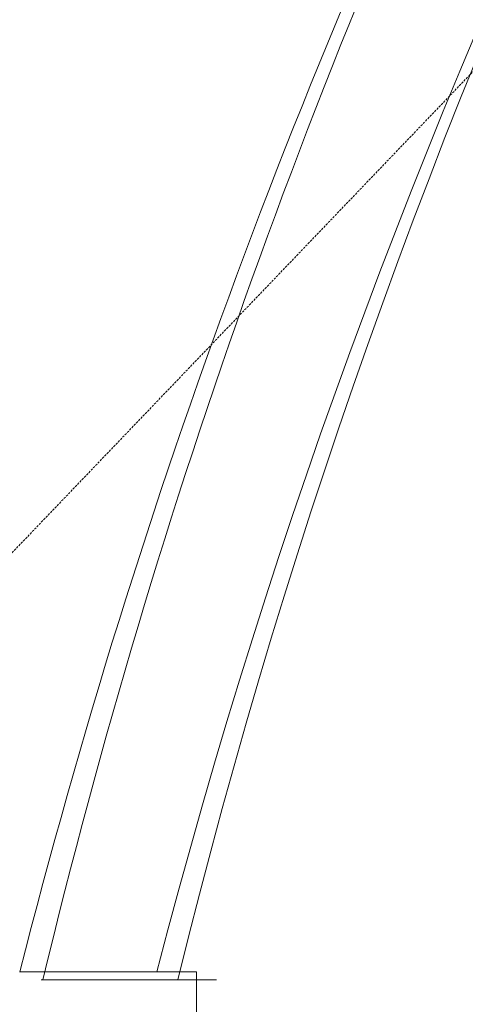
# Model space of a CAD drawing. Header units: millimetres. Extents: x -750 to 72845, y -24282 to 18874.
# Tile 92 of 154: x 63565 to 64076, y 12141 to 13272. Entities that reach past the tile are written whole.
import ezdxf

# ---------------------------------------------------------------- set-up
doc = ezdxf.new("R2010")
doc.units = ezdxf.units.MM
doc.header["$MEASUREMENT"] = 0
doc.linetypes.add('HIDDENX2', pattern=[0.75, 0.5, -0.25])
doc.layers.add('IRISH HOUSE_HYD AIRPORT_DRAINAGE LAYOUT 1$0$GREY SCALE', color=8, linetype='Continuous')
for name, color, linetype, lineweight in [('IRISH HOUSE_HYD AIRPORT_DRAINAGE LAYOUT 1$0$GREYSCALE', 8, 'Continuous', 0), ('M-MEP-ELLG-CABLE', 146, 'HIDDENX2', 20), ('M-MEP-ELPR-EQUIP', 6, 'Continuous', 20)]:
    doc.layers.add(name, color=color, linetype=linetype, lineweight=lineweight)

# ---------------------------------------------------------------- blocks, each defined once
blk = doc.blocks.new('IRISH HOUSE_HYD AIRPORT_DRAINAGE LAYOUT 1$0$FLOOR PLAN')
at = {"layer": 'IRISH HOUSE_HYD AIRPORT_DRAINAGE LAYOUT 1$0$GREYSCALE', "color": 8, "lineweight": 0, "ltscale": 0.25}
for p, q in [((13564.4, 12178.1), (13767.6, 12178.1)), ((13565.1, 12178.1), (13766.9, 12178.1)), ((13767.6, 12178.1), (13767.8, 9019.3)), ((13589.4, 12168.8), (13790.6, 12168.8))]:
    blk.add_line(p, q, dxfattribs=at)
at = {"layer": 'IRISH HOUSE_HYD AIRPORT_DRAINAGE LAYOUT 1$0$GREYSCALE', "color": 8, "lineweight": 0}
for radius, start, end in [(7752.9, 141.70885, 166.51663), (7602.5, 141.77328, 166.24476)]:
    blk.add_arc((21130.7, 10361.1), radius, start, end, dxfattribs=at)
at = {"layer": 'IRISH HOUSE_HYD AIRPORT_DRAINAGE LAYOUT 1$0$GREYSCALE', "color": 8, "lineweight": 0, "ltscale": 0.25}
for centre, radius, start, end in [((21162.4, 10254.8), 7837, 141.32998, 165.79348), ((21207.4, 10240.1), 7731.9, 141.9568, 165.48374)]:
    blk.add_arc(centre, radius, start, end, dxfattribs=at)
blk = doc.blocks.new('IRISH HOUSE_HYD AIRPORT_DRAINAGE LAYOUT 1')
at = {"layer": 'IRISH HOUSE_HYD AIRPORT_DRAINAGE LAYOUT 1$0$GREY SCALE'}
blk.add_blockref('IRISH HOUSE_HYD AIRPORT_DRAINAGE LAYOUT 1$0$FLOOR PLAN', (0, 0), dxfattribs=at)

msp = doc.modelspace()

# ---------------------------------------------------------------- linework, layer by layer
at = {"layer": 'M-MEP-ELLG-CABLE', "color": 6, "ltscale": 5}
msp.add_lwpolyline([(58218.7, 8943.1), (62692.6, 11757.1), (66470.8, 15705.7)], dxfattribs=at)
at = {"layer": 'M-MEP-ELLG-CABLE', "color": 1, "ltscale": 5}
msp.add_arc((67447.4, 10884.5), 5017.4, 120.6606, 164.1492, dxfattribs=at)

# ---------------------------------------------------------------- block references
at = {"layer": 'M-MEP-ELPR-EQUIP'}
msp.add_blockref('IRISH HOUSE_HYD AIRPORT_DRAINAGE LAYOUT 1', (50000, 0), dxfattribs=at)

doc.saveas('drawing.dxf')
